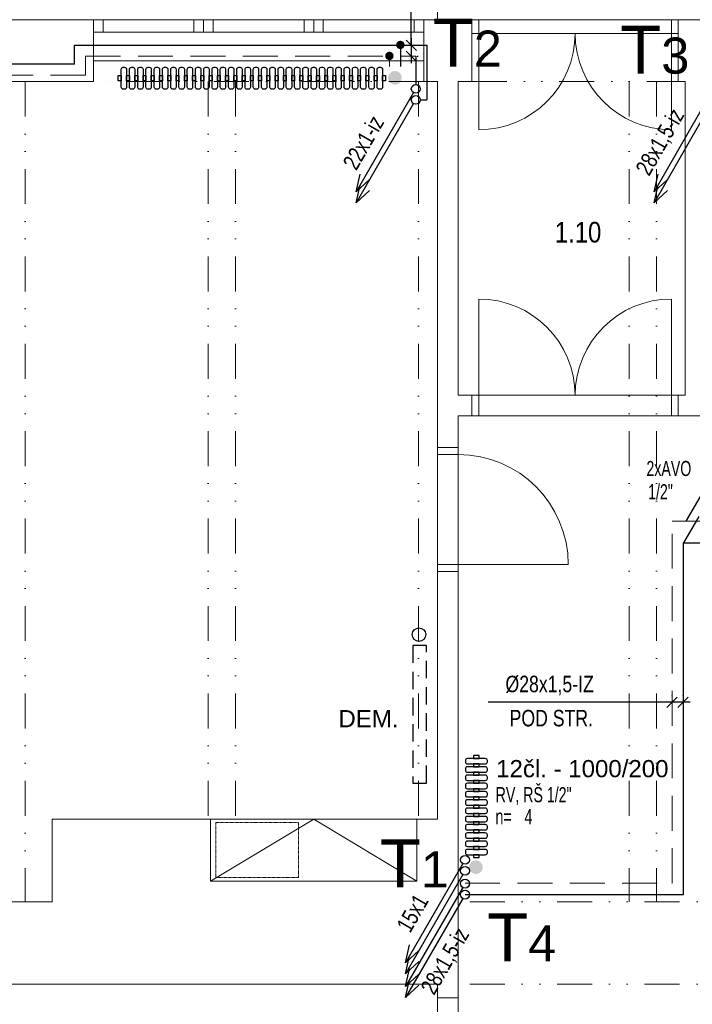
# Model space of a CAD drawing. Header units: millimetres. Extents: x 2424458 to 5109721, y -2781114 to -1335434.
# Tile 22 of 59: x 2459872 to 2464760, y -1385184 to -1378028. Entities that reach past the tile are written whole.
import ezdxf
from ezdxf.enums import TextEntityAlignment as Align

# ---------------------------------------------------------------- set-up
doc = ezdxf.new("R2010")
doc.units = ezdxf.units.MM
doc.header["$LTSCALE"] = 20
doc.header["$MEASUREMENT"] = 0
for name, pattern in [('Cerchovana 2 tecky', [0.33, 0.15, -0.06, 0, -0.06, 0, -0.06]), ('DASHED', [19.05, 12.7, -6.35]), ('DASHED2', [9.525, 6.35, -3.175]), ('DIVIDE', [31.75, 12.7, -6.35, 0, -6.35, 0, -6.35])]:
    doc.linetypes.add(name, pattern=pattern)
for name, color, linetype in [('1', 7, 'Continuous'), ('KANALIZACE STÁV.', 2, 'Continuous'), ('KOTY', 2, 'Continuous'), ('ROZVODY', 6, 'Continuous'), ('slepák', 8, 'Continuous'), ('TZB_TOP rozvody', 6, 'Continuous'), ('TZB_TOP tělesa', 6, 'Continuous'), ('UT', 6, 'Continuous'), ('Čísla místností', 7, 'Continuous')]:
    doc.layers.add(name, color=color, linetype=linetype)
doc.layers.add('TZB TEXT', color=3, linetype='Continuous', lineweight=18)
doc.styles.add('ARIEL', font='ARIAL.TTF')
doc.styles.add('ROMAN', font='ic-romans.shx')
doc.styles.add('ROMANS', font='ic-romans.shx', dxfattribs={"width": 0.8})
doc.styles.get("Standard").update_dxf_attribs({"font": 'ic-romans.shx', "width": 0.8})
doc.dimstyles.new('M50', dxfattribs={"dimtxt": 100, "dimasz": 60, "dimexe": 50, "dimexo": 150, "dimgap": 100, "dimtad": 1, "dimdec": 0, "dimzin": 0, "dimdsep": 46, "dimtxsty": 'Standard', "dimblk1": 'OBLIQUE', "dimblk2": 'OBLIQUE', "dimsah": 1, "dimcen": 0.09, "dimdle": 50, "dimclrd": 256, "dimclre": 256, "dimclrt": 256, "dimadec": 0, "dimazin": 0, "dimtfac": 1, "dimtdec": 0, "dimtofl": 0, "dimtmove": 1, "dimatfit": 3, "dimldrblk": 'OBLIQUE', "dimfxl": 1, "dimarcsym": 0})

# ---------------------------------------------------------------- blocks, each defined once
blk = doc.blocks.new('B')
at = {"layer": 'TZB_TOP rozvody', "lineweight": -3, "ltscale": 200}
blk.add_hatch(color=3, dxfattribs=at).paths.add_polyline_path([(32.4, 1.9, 1), (-28.8, 1.9, 1)])
blk.add_hatch(color=3, dxfattribs=at).paths.add_polyline_path([(32.4, 1.9, 1), (-28.8, 1.9, 1)])
blk = doc.blocks.new('_OBLIQUE')
at = {"color": 0, "linetype": 'ByBlock'}
blk.add_line((-0.5, -0.5), (0.5, 0.5), dxfattribs=at)
blk = doc.blocks.new('*D873')
at = {"layer": 'Defpoints', "color": 0}
for p in [(2462713.9, -1378213.1), (2462711.6, -1378293.1), (2462717.3, -1378293.1)]:
    blk.add_point(p, dxfattribs=at)
at = {"layer": 'KOTY', "linetype": 'Continuous', "lineweight": -2}
for p, q in [((2462717.3, -1378213.1), (2462717.3, -1377188)), ((2462717.3, -1378163.1), (2462717.3, -1378343.1)), ((2462763.9, -1378213.1), (2462767.3, -1378213.1)), ((2462761.6, -1378293.1), (2462767.3, -1378293.1))]:
    blk.add_line(p, q, dxfattribs=at)
at = {"layer": 'KOTY', "lineweight": -2, "xscale": 75, "yscale": 75, "zscale": 75}
for p, rotation in [((2462717.3, -1378213.1), 270), ((2462717.3, -1378293.1), 90)]:
    blk.add_blockref('_OBLIQUE', p, dxfattribs=dict(at, rotation=rotation))
at = {"layer": 'KOTY', "lineweight": -3, "insert": (2462607.3, -1377567.1), "char_height": 120, "attachment_point": 5, "rotation": 90, "style": 'ROMANS'}
blk.add_mtext('%%c22x1-IZ', dxfattribs=at)
blk = doc.blocks.new('*D875')
at = {"layer": 'Defpoints', "color": 0}
for p in [(2464613.4, -1382988.3), (2464613.4, -1382994), (2464693.4, -1382991.7)]:
    blk.add_point(p, dxfattribs=at)
at = {"layer": 'KOTY', "linetype": 'Continuous', "lineweight": -2}
for p, q in [((2464613.4, -1382944), (2464613.4, -1382938.3)), ((2464693.4, -1382941.7), (2464693.4, -1382938.3)), ((2464613.4, -1382988.3), (2463275.4, -1382988.3)), ((2464743.4, -1382988.3), (2464563.4, -1382988.3))]:
    blk.add_line(p, q, dxfattribs=at)
at = {"layer": 'KOTY', "lineweight": -2, "xscale": 75, "yscale": 75, "zscale": 75}
blk.add_blockref('_OBLIQUE', (2464613.4, -1382988.3), dxfattribs=at)
at = {"layer": 'KOTY', "lineweight": -2, "xscale": 75, "yscale": 75, "zscale": 75, "rotation": 180}
blk.add_blockref('_OBLIQUE', (2464693.4, -1382988.3), dxfattribs=at)
at = {"layer": 'KOTY', "lineweight": -3, "insert": (2463723.1, -1382866.8), "char_height": 120, "attachment_point": 5, "style": 'ROMANS'}
blk.add_mtext('%%c28x1,5-IZ', dxfattribs=at)

msp = doc.modelspace()

# ---------------------------------------------------------------- hatches: boundary and pattern name
at = {"layer": 'UT'}
for points in [[(2462598.9, -1378500.3, -1), (2462598.9, -1378400.3, -1)], [(2463237.5, -1384187.1, 1), (2463137.5, -1384187.1, 1)]]:
    msp.add_hatch(color=3, dxfattribs=at).paths.add_polyline_path(points)

# ---------------------------------------------------------------- linework, layer by layer
at = {"layer": '1', "color": 6}
for p, q in [((2462830.2, -1378213.1), (2462830.2, -1378610.6)), ((2462750.2, -1378293.1), (2462750.2, -1378498.4))]:
    msp.add_line(p, q, dxfattribs=at)
at = {"layer": 'KANALIZACE STÁV.', "linetype": 'Continuous'}
for p, q in [((2462734.1, -1378557.8), (2462318, -1379278.5)), ((2464897.8, -1378557.8), (2464481.7, -1379278.5)), ((2462734.1, -1378637.8), (2462318, -1379358.5)), ((2464897.8, -1378637.8), (2464481.7, -1379358.5)), ((2462318, -1379278.5), (2462347.1, -1379149.7)), ((2464481.7, -1379278.5), (2464510.8, -1379149.7)), ((2462318, -1379278.5), (2462415, -1379188.9)), ((2464481.7, -1379278.5), (2464578.8, -1379188.9)), ((2462318, -1379358.5), (2462347.1, -1379229.7)), ((2462318, -1379358.5), (2462415, -1379268.9)), ((2464481.7, -1379358.5), (2464510.8, -1379229.7)), ((2464481.7, -1379358.5), (2464578.8, -1379268.9)), ((2464824, -1381481.7), (2464713, -1381673.2)), ((2464807.7, -1381638.7), (2464696.6, -1381830.2)), ((2463091.9, -1384160.8), (2462675.9, -1384881.5)), ((2463091.9, -1384240.8), (2462675.9, -1384961.5)), ((2463091.9, -1384333.7), (2462675.9, -1385054.4)), ((2463091.9, -1384413.7), (2462675.9, -1385134.4)), ((2462675.9, -1384881.5), (2462704.9, -1384752.6)), ((2462675.9, -1384881.5), (2462772.9, -1384791.9)), ((2462675.9, -1384961.5), (2462704.9, -1384832.6)), ((2462675.9, -1384961.5), (2462772.9, -1384871.9)), ((2462675.9, -1385054.4), (2462704.9, -1384925.6)), ((2462675.9, -1385054.4), (2462772.9, -1384964.8)), ((2462675.9, -1385134.4), (2462704.9, -1385005.6)), ((2462675.9, -1385134.4), (2462772.9, -1385044.8))]:
    msp.add_line(p, q, dxfattribs=at)
at = {"layer": 'ROZVODY', "color": 2, "linetype": 'Continuous'}
for centre, radius in [((2462750.2, -1378530.6), 32.2), ((2462750.2, -1378610.6), 32.2), ((2462773.7, -1382497), 49.3), ((2463108.1, -1384133.6), 32.2), ((2463108.1, -1384213.6), 32.2), ((2463108.1, -1384306.5), 32.2), ((2463108.1, -1384386.5), 32.2)]:
    msp.add_circle(centre, radius, dxfattribs=at)
at = {"layer": 'slepák', "linetype": 'Continuous', "lineweight": 13, "transparency": 33554687}
for p, q in [((2462908.3, -1378027.9), (2462908.3, -1375037.9)), ((2458908.3, -1378027.9), (2460408.3, -1378027.9)), ((2462808.3, -1378027.9), (2460408.3, -1378027.9)), ((2460408.3, -1378027.9), (2460408.3, -1378477.9)), ((2460478.3, -1378117.9), (2460478.3, -1378027.9)), ((2461138.3, -1378117.9), (2461138.3, -1378027.9)), ((2461208.3, -1378117.9), (2461208.3, -1378027.9)), ((2461278.3, -1378117.9), (2461278.3, -1378027.9)), ((2461938.3, -1378117.9), (2461938.3, -1378027.9)), ((2462008.3, -1378117.9), (2462008.3, -1378027.9)), ((2462078.3, -1378117.9), (2462078.3, -1378027.9)), ((2462738.3, -1378117.9), (2462738.3, -1378027.9)), ((2462808.3, -1378027.9), (2463158.3, -1378027.9)), ((2462808.3, -1378027.9), (2462808.3, -1378477.9)), ((2463158.3, -1378027.9), (2464658.3, -1378027.9)), ((2463158.3, -1378477.9), (2463158.3, -1378027.9)), ((2463208.3, -1378127.9), (2463208.3, -1378027.9)), ((2464608.3, -1378127.9), (2464608.3, -1378027.9)), ((2464658.3, -1378477.9), (2464658.3, -1378027.9)), ((2464658.3, -1378027.9), (2464993.3, -1378027.9)), ((2462808.3, -1378117.9), (2460408.3, -1378117.9)), ((2463158.3, -1378127.9), (2464658.3, -1378127.9)), ((2463208.3, -1378127.9), (2463208.3, -1378827.9)), ((2464608.3, -1378127.9), (2464608.3, -1378827.9)), ((2462808.3, -1378327.9), (2460408.3, -1378327.9)), ((2458908.3, -1378477.9), (2460408.3, -1378477.9)), ((2462808.3, -1378477.9), (2462908.3, -1378477.9)), ((2462908.3, -1378477.9), (2462908.3, -1381137.9)), ((2463058.3, -1378477.9), (2463058.3, -1380757.9)), ((2463158.3, -1378477.9), (2463058.3, -1378477.9)), ((2464708.3, -1378477.9), (2464658.3, -1378477.9)), ((2464708.3, -1378477.9), (2464708.3, -1380757.9)), ((2463208.3, -1380757.9), (2463208.3, -1380057.9)), ((2464608.3, -1380757.9), (2464608.3, -1380057.9)), ((2463158.3, -1380757.9), (2463058.3, -1380757.9)), ((2463158.3, -1380907.9), (2463158.3, -1380757.9)), ((2463158.3, -1380757.9), (2464658.3, -1380757.9)), ((2463208.3, -1380907.9), (2463208.3, -1380757.9)), ((2464608.3, -1380907.9), (2464608.3, -1380757.9)), ((2464708.3, -1380757.9), (2464658.3, -1380757.9)), ((2464658.3, -1380907.9), (2464658.3, -1380757.9)), ((2463058.3, -1380907.9), (2463058.3, -1381137.9)), ((2463158.3, -1380907.9), (2463058.3, -1380907.9)), ((2463158.3, -1380907.9), (2464658.3, -1380907.9)), ((2465793.3, -1380907.9), (2464658.3, -1380907.9)), ((2463058.3, -1381137.9), (2462908.3, -1381137.9)), ((2462908.3, -1382037.9), (2462908.3, -1381137.9)), ((2463058.3, -1381137.9), (2463058.3, -1382037.9)), ((2463058.3, -1381187.9), (2462908.3, -1381187.9)), ((2463058.3, -1381987.9), (2462908.3, -1381987.9)), ((2463058.3, -1381987.9), (2463858.3, -1381987.9)), ((2462908.3, -1382037.9), (2462908.3, -1383837.9)), ((2463058.3, -1382037.9), (2462908.3, -1382037.9)), ((2463058.3, -1382037.9), (2463058.3, -1385137.9)), ((2463058.3, -1382037.9), (2463058.3, -1385137.9)), ((2460108.3, -1384287.9), (2460108.3, -1383837.9)), ((2460108.3, -1384437.9), (2460108.3, -1383837.9)), ((2461258.3, -1383837.9), (2460108.3, -1383837.9)), ((2461258.3, -1384287.9), (2461258.3, -1383837.9)), ((2461258.3, -1384287.9), (2461258.3, -1383837.9)), ((2462758.3, -1383837.9), (2461258.3, -1383837.9)), ((2462008.3, -1383837.9), (2461258.3, -1384287.9)), ((2462758.3, -1384287.9), (2462008.3, -1383837.9)), ((2462758.3, -1384287.9), (2462758.3, -1383837.9)), ((2462908.3, -1383837.9), (2462758.3, -1383837.9)), ((2461258.3, -1384287.9), (2462758.3, -1384287.9)), ((2459808.3, -1384437.9), (2460108.3, -1384437.9)), ((2459808.3, -1385037.9), (2462908.3, -1385037.9)), ((2462908.3, -1385137.9), (2462908.3, -1385037.9)), ((2463058.3, -1385137.9), (2462908.3, -1385137.9)), ((2462908.3, -1386037.9), (2462908.3, -1385137.9)), ((2463058.3, -1385137.9), (2463058.3, -1386037.9))]:
    msp.add_line(p, q, dxfattribs=at)
at = {"layer": 'slepák', "linetype": 'DIVIDE', "lineweight": 13, "transparency": 33554687}
for p, q in [((2459910.8, -1378477.9), (2459910.8, -1384437.9)), ((2462808.3, -1378477.9), (2460408.3, -1378477.9)), ((2461240.8, -1378477.9), (2461240.8, -1383837.9)), ((2461440.8, -1378477.9), (2461440.8, -1383837.9)), ((2462770.8, -1378477.9), (2462770.8, -1383837.9)), ((2463158.3, -1378477.9), (2464658.3, -1378477.9)), ((2464300.8, -1378477.9), (2464300.8, -1384437.9)), ((2464500.8, -1378477.9), (2464500.8, -1384437.9)), ((2467843.3, -1384437.9), (2463058.3, -1384437.9)), ((2467843.3, -1385037.9), (2463058.3, -1385037.9))]:
    msp.add_line(p, q, dxfattribs=at)
at = {"layer": 'slepák', "linetype": 'Cerchovana 2 tecky', "lineweight": 13, "transparency": 33554687}
msp.add_lwpolyline([(2461897.8, -1384263.3), (2461897.8, -1383863.3), (2461297.8, -1383863.3), (2461297.8, -1384263.3), (2461897.8, -1384263.3)], close=True, dxfattribs=at)
at = {"layer": 'slepák', "linetype": 'Continuous', "lineweight": 13, "transparency": 33554687}
for centre, radius, start, end in [((2463208.3, -1378127.9), 700, 270, 0), ((2464608.3, -1378127.9), 700, 180, 270), ((2463208.3, -1380757.9), 700, 0, 90), ((2464608.3, -1380757.9), 700, 90, 180), ((2463058.3, -1381987.9), 800, 0, 90)]:
    msp.add_arc(centre, radius, start, end, dxfattribs=at)
at = {"layer": 'TZB_TOP rozvody', "lineweight": -3, "ltscale": 20}
for p, q in [((2460271, -1378213), (2462830.2, -1378213.1)), ((2460271, -1378350.4), (2460271, -1378213)), ((2462640.2, -1378213.1), (2462640.2, -1378368.3)), ((2460271, -1378350.4), (2459052.7, -1378350.6))]:
    msp.add_line(p, q, dxfattribs=at)
at = {"layer": 'TZB_TOP rozvody', "linetype": 'DASHED', "lineweight": 9}
for p, q in [((2460350.9, -1378293), (2462750.2, -1378293.1)), ((2460350.9, -1378430.4), (2460350.9, -1378293)), ((2462560.2, -1378293.1), (2462560.2, -1378368.3)), ((2460350.9, -1378430.4), (2458972.7, -1378430.6))]:
    msp.add_line(p, q, dxfattribs=at)
msp.add_lwpolyline([(2463108.1, -1384303.4), (2464609.9, -1384303.4), (2464613.4, -1384303.4), (2464613.4, -1381673.2), (2464898.4, -1381673.2)], dxfattribs=at)
at = {"layer": 'TZB_TOP tělesa', "color": 2, "linetype": 'DASHED2', "lineweight": -3}
msp.add_lwpolyline([(2462828.3, -1383576.2), (2462828.2, -1382576.2), (2462728.2, -1382576.2), (2462728.3, -1383576.2)], close=True, dxfattribs=at)
at = {"layer": 'UT', "lineweight": -3}
msp.add_line((2462782.4, -1378610.6), (2462830.2, -1378610.6), dxfattribs=at)
at = {"layer": 'UT', "color": 1}
for points in [[(2460609.5, -1378433.2), (2460609.5, -1378473.2), (2460588.5, -1378473.2), (2460588.5, -1378433.2)], [(2460669.5, -1378433.2), (2460669.5, -1378473.2), (2460648.5, -1378473.2), (2460648.5, -1378433.2)], [(2460729.5, -1378433.2), (2460729.5, -1378473.2), (2460708.5, -1378473.2), (2460708.5, -1378433.2)], [(2460789.5, -1378433.2), (2460789.5, -1378473.2), (2460768.5, -1378473.2), (2460768.5, -1378433.2)], [(2460849.5, -1378433.2), (2460849.5, -1378473.2), (2460828.5, -1378473.2), (2460828.5, -1378433.2)], [(2460909.5, -1378433.2), (2460909.5, -1378473.2), (2460888.5, -1378473.2), (2460888.5, -1378433.2)], [(2460969.5, -1378433.2), (2460969.5, -1378473.2), (2460948.5, -1378473.2), (2460948.5, -1378433.2)], [(2461029.5, -1378433.2), (2461029.5, -1378473.2), (2461008.5, -1378473.2), (2461008.5, -1378433.2)], [(2461089.5, -1378433.2), (2461089.5, -1378473.2), (2461068.5, -1378473.2), (2461068.5, -1378433.2)], [(2461149.5, -1378433.2), (2461149.5, -1378473.2), (2461128.5, -1378473.2), (2461128.5, -1378433.2)], [(2461209.5, -1378433.2), (2461209.5, -1378473.2), (2461188.5, -1378473.2), (2461188.5, -1378433.2)], [(2461269.5, -1378433.2), (2461269.5, -1378473.2), (2461248.5, -1378473.2), (2461248.5, -1378433.2)], [(2461329.5, -1378433.2), (2461329.5, -1378473.2), (2461308.5, -1378473.2), (2461308.5, -1378433.2)], [(2461389.5, -1378433.2), (2461389.5, -1378473.2), (2461368.5, -1378473.2), (2461368.5, -1378433.2)], [(2461449.5, -1378433.2), (2461449.5, -1378473.2), (2461428.5, -1378473.2), (2461428.5, -1378433.2)], [(2461509.5, -1378433.2), (2461509.5, -1378473.2), (2461488.5, -1378473.2), (2461488.5, -1378433.2)], [(2461569.5, -1378433.2), (2461569.5, -1378473.2), (2461548.5, -1378473.2), (2461548.5, -1378433.2)], [(2461629.5, -1378433.2), (2461629.5, -1378473.2), (2461608.5, -1378473.2), (2461608.5, -1378433.2)], [(2461689.5, -1378433.2), (2461689.5, -1378473.2), (2461668.5, -1378473.2), (2461668.5, -1378433.2)], [(2461749.5, -1378433.2), (2461749.5, -1378473.2), (2461728.5, -1378473.2), (2461728.5, -1378433.2)], [(2461809.5, -1378433.2), (2461809.5, -1378473.2), (2461788.5, -1378473.2), (2461788.5, -1378433.2)], [(2461869.5, -1378433.2), (2461869.5, -1378473.2), (2461848.5, -1378473.2), (2461848.5, -1378433.2)], [(2461929.5, -1378433.2), (2461929.5, -1378473.2), (2461908.5, -1378473.2), (2461908.5, -1378433.2)], [(2461989.5, -1378433.2), (2461989.5, -1378473.2), (2461968.5, -1378473.2), (2461968.5, -1378433.2)], [(2462049.5, -1378433.2), (2462049.5, -1378473.2), (2462028.5, -1378473.2), (2462028.5, -1378433.2)], [(2462109.5, -1378433.2), (2462109.5, -1378473.2), (2462088.5, -1378473.2), (2462088.5, -1378433.2)], [(2462169.5, -1378433.2), (2462169.5, -1378473.2), (2462148.5, -1378473.2), (2462148.5, -1378433.2)], [(2462229.5, -1378433.2), (2462229.5, -1378473.2), (2462208.5, -1378473.2), (2462208.5, -1378433.2)], [(2462289.5, -1378433.2), (2462289.5, -1378473.2), (2462268.5, -1378473.2), (2462268.5, -1378433.2)], [(2462349.5, -1378433.2), (2462349.5, -1378473.2), (2462328.5, -1378473.2), (2462328.5, -1378433.2)], [(2462409.5, -1378433.2), (2462409.5, -1378473.2), (2462388.5, -1378473.2), (2462388.5, -1378433.2)], [(2462469.5, -1378433.2), (2462469.5, -1378473.2), (2462448.5, -1378473.2), (2462448.5, -1378433.2)], [(2462529.5, -1378433.2), (2462529.5, -1378473.2), (2462508.5, -1378473.2), (2462508.5, -1378433.2)], [(2463170.5, -1383397.7), (2463210.5, -1383397.7), (2463210.5, -1383376.7), (2463170.5, -1383376.7)], [(2463170.5, -1383457.7), (2463210.5, -1383457.7), (2463210.5, -1383436.7), (2463170.5, -1383436.7)], [(2463170.5, -1383517.7), (2463210.5, -1383517.7), (2463210.5, -1383496.7), (2463170.5, -1383496.7)], [(2463170.5, -1383577.7), (2463210.5, -1383577.7), (2463210.5, -1383556.7), (2463170.5, -1383556.7)], [(2463170.5, -1383637.7), (2463210.5, -1383637.7), (2463210.5, -1383616.7), (2463170.5, -1383616.7)], [(2463170.5, -1383697.7), (2463210.5, -1383697.7), (2463210.5, -1383676.7), (2463170.5, -1383676.7)], [(2463170.5, -1383757.7), (2463210.5, -1383757.7), (2463210.5, -1383736.7), (2463170.5, -1383736.7)], [(2463170.5, -1383817.7), (2463210.5, -1383817.7), (2463210.5, -1383796.7), (2463170.5, -1383796.7)], [(2463170.5, -1383877.7), (2463210.5, -1383877.7), (2463210.5, -1383856.7), (2463170.5, -1383856.7)], [(2463170.5, -1383937.7), (2463210.5, -1383937.7), (2463210.5, -1383916.7), (2463170.5, -1383916.7)], [(2463170.5, -1383997.7), (2463210.5, -1383997.7), (2463210.5, -1383976.7), (2463170.5, -1383976.7)], [(2463170.5, -1384057.7), (2463210.5, -1384057.7), (2463210.5, -1384036.7), (2463170.5, -1384036.7)], [(2463170.5, -1384117.7), (2463210.5, -1384117.7), (2463210.5, -1384096.7), (2463170.5, -1384096.7)]]:
    msp.add_lwpolyline(points, close=True, dxfattribs=at)
for points in [[(2460648.5, -1378388.2), (2460648.5, -1378518.2, -0.414214), (2460633.5, -1378533.2), (2460624.5, -1378533.2, -0.414214), (2460609.5, -1378518.2), (2460609.5, -1378388.2, -0.414214), (2460624.5, -1378373.2), (2460633.5, -1378373.2, -0.414214)], [(2460708.5, -1378388.2), (2460708.5, -1378518.2, -0.414214), (2460693.5, -1378533.2), (2460684.5, -1378533.2, -0.414214), (2460669.5, -1378518.2), (2460669.5, -1378388.2, -0.414214), (2460684.5, -1378373.2), (2460693.5, -1378373.2, -0.414214)], [(2460768.5, -1378388.2), (2460768.5, -1378518.2, -0.414214), (2460753.5, -1378533.2), (2460744.5, -1378533.2, -0.414214), (2460729.5, -1378518.2), (2460729.5, -1378388.2, -0.414214), (2460744.5, -1378373.2), (2460753.5, -1378373.2, -0.414214)], [(2460828.5, -1378388.2), (2460828.5, -1378518.2, -0.414214), (2460813.5, -1378533.2), (2460804.5, -1378533.2, -0.414214), (2460789.5, -1378518.2), (2460789.5, -1378388.2, -0.414214), (2460804.5, -1378373.2), (2460813.5, -1378373.2, -0.414214)], [(2460888.5, -1378388.2), (2460888.5, -1378518.2, -0.414214), (2460873.5, -1378533.2), (2460864.5, -1378533.2, -0.414214), (2460849.5, -1378518.2), (2460849.5, -1378388.2, -0.414214), (2460864.5, -1378373.2), (2460873.5, -1378373.2, -0.414214)], [(2460948.5, -1378388.2), (2460948.5, -1378518.2, -0.414214), (2460933.5, -1378533.2), (2460924.5, -1378533.2, -0.414214), (2460909.5, -1378518.2), (2460909.5, -1378388.2, -0.414214), (2460924.5, -1378373.2), (2460933.5, -1378373.2, -0.414214)], [(2461008.5, -1378388.2), (2461008.5, -1378518.2, -0.414214), (2460993.5, -1378533.2), (2460984.5, -1378533.2, -0.414214), (2460969.5, -1378518.2), (2460969.5, -1378388.2, -0.414214), (2460984.5, -1378373.2), (2460993.5, -1378373.2, -0.414214)], [(2461068.5, -1378388.2), (2461068.5, -1378518.2, -0.414214), (2461053.5, -1378533.2), (2461044.5, -1378533.2, -0.414214), (2461029.5, -1378518.2), (2461029.5, -1378388.2, -0.414214), (2461044.5, -1378373.2), (2461053.5, -1378373.2, -0.414214)], [(2461128.5, -1378388.2), (2461128.5, -1378518.2, -0.414214), (2461113.5, -1378533.2), (2461104.5, -1378533.2, -0.414214), (2461089.5, -1378518.2), (2461089.5, -1378388.2, -0.414214), (2461104.5, -1378373.2), (2461113.5, -1378373.2, -0.414214)], [(2461188.5, -1378388.2), (2461188.5, -1378518.2, -0.414214), (2461173.5, -1378533.2), (2461164.5, -1378533.2, -0.414214), (2461149.5, -1378518.2), (2461149.5, -1378388.2, -0.414214), (2461164.5, -1378373.2), (2461173.5, -1378373.2, -0.414214)], [(2461248.5, -1378388.2), (2461248.5, -1378518.2, -0.414214), (2461233.5, -1378533.2), (2461224.5, -1378533.2, -0.414214), (2461209.5, -1378518.2), (2461209.5, -1378388.2, -0.414214), (2461224.5, -1378373.2), (2461233.5, -1378373.2, -0.414214)], [(2461308.5, -1378388.2), (2461308.5, -1378518.2, -0.414214), (2461293.5, -1378533.2), (2461284.5, -1378533.2, -0.414214), (2461269.5, -1378518.2), (2461269.5, -1378388.2, -0.414214), (2461284.5, -1378373.2), (2461293.5, -1378373.2, -0.414214)], [(2461368.5, -1378388.2), (2461368.5, -1378518.2, -0.414214), (2461353.5, -1378533.2), (2461344.5, -1378533.2, -0.414214), (2461329.5, -1378518.2), (2461329.5, -1378388.2, -0.414214), (2461344.5, -1378373.2), (2461353.5, -1378373.2, -0.414214)], [(2461428.5, -1378388.2), (2461428.5, -1378518.2, -0.414214), (2461413.5, -1378533.2), (2461404.5, -1378533.2, -0.414214), (2461389.5, -1378518.2), (2461389.5, -1378388.2, -0.414214), (2461404.5, -1378373.2), (2461413.5, -1378373.2, -0.414214)], [(2461488.5, -1378388.2), (2461488.5, -1378518.2, -0.414214), (2461473.5, -1378533.2), (2461464.5, -1378533.2, -0.414214), (2461449.5, -1378518.2), (2461449.5, -1378388.2, -0.414214), (2461464.5, -1378373.2), (2461473.5, -1378373.2, -0.414214)], [(2461548.5, -1378388.2), (2461548.5, -1378518.2, -0.414214), (2461533.5, -1378533.2), (2461524.5, -1378533.2, -0.414214), (2461509.5, -1378518.2), (2461509.5, -1378388.2, -0.414214), (2461524.5, -1378373.2), (2461533.5, -1378373.2, -0.414214)], [(2461608.5, -1378388.2), (2461608.5, -1378518.2, -0.414214), (2461593.5, -1378533.2), (2461584.5, -1378533.2, -0.414214), (2461569.5, -1378518.2), (2461569.5, -1378388.2, -0.414214), (2461584.5, -1378373.2), (2461593.5, -1378373.2, -0.414214)], [(2461668.5, -1378388.2), (2461668.5, -1378518.2, -0.414214), (2461653.5, -1378533.2), (2461644.5, -1378533.2, -0.414214), (2461629.5, -1378518.2), (2461629.5, -1378388.2, -0.414214), (2461644.5, -1378373.2), (2461653.5, -1378373.2, -0.414214)], [(2461728.5, -1378388.2), (2461728.5, -1378518.2, -0.414214), (2461713.5, -1378533.2), (2461704.5, -1378533.2, -0.414214), (2461689.5, -1378518.2), (2461689.5, -1378388.2, -0.414214), (2461704.5, -1378373.2), (2461713.5, -1378373.2, -0.414214)], [(2461788.5, -1378388.2), (2461788.5, -1378518.2, -0.414214), (2461773.5, -1378533.2), (2461764.5, -1378533.2, -0.414214), (2461749.5, -1378518.2), (2461749.5, -1378388.2, -0.414214), (2461764.5, -1378373.2), (2461773.5, -1378373.2, -0.414214)], [(2461848.5, -1378388.2), (2461848.5, -1378518.2, -0.414214), (2461833.5, -1378533.2), (2461824.5, -1378533.2, -0.414214), (2461809.5, -1378518.2), (2461809.5, -1378388.2, -0.414214), (2461824.5, -1378373.2), (2461833.5, -1378373.2, -0.414214)], [(2461908.5, -1378388.2), (2461908.5, -1378518.2, -0.414214), (2461893.5, -1378533.2), (2461884.5, -1378533.2, -0.414214), (2461869.5, -1378518.2), (2461869.5, -1378388.2, -0.414214), (2461884.5, -1378373.2), (2461893.5, -1378373.2, -0.414214)], [(2461968.5, -1378388.2), (2461968.5, -1378518.2, -0.414214), (2461953.5, -1378533.2), (2461944.5, -1378533.2, -0.414214), (2461929.5, -1378518.2), (2461929.5, -1378388.2, -0.414214), (2461944.5, -1378373.2), (2461953.5, -1378373.2, -0.414214)], [(2462028.5, -1378388.2), (2462028.5, -1378518.2, -0.414214), (2462013.5, -1378533.2), (2462004.5, -1378533.2, -0.414214), (2461989.5, -1378518.2), (2461989.5, -1378388.2, -0.414214), (2462004.5, -1378373.2), (2462013.5, -1378373.2, -0.414214)], [(2462088.5, -1378388.2), (2462088.5, -1378518.2, -0.414214), (2462073.5, -1378533.2), (2462064.5, -1378533.2, -0.414214), (2462049.5, -1378518.2), (2462049.5, -1378388.2, -0.414214), (2462064.5, -1378373.2), (2462073.5, -1378373.2, -0.414214)], [(2462148.5, -1378388.2), (2462148.5, -1378518.2, -0.414214), (2462133.5, -1378533.2), (2462124.5, -1378533.2, -0.414214), (2462109.5, -1378518.2), (2462109.5, -1378388.2, -0.414214), (2462124.5, -1378373.2), (2462133.5, -1378373.2, -0.414214)], [(2462208.5, -1378388.2), (2462208.5, -1378518.2, -0.414214), (2462193.5, -1378533.2), (2462184.5, -1378533.2, -0.414214), (2462169.5, -1378518.2), (2462169.5, -1378388.2, -0.414214), (2462184.5, -1378373.2), (2462193.5, -1378373.2, -0.414214)], [(2462268.5, -1378388.2), (2462268.5, -1378518.2, -0.414214), (2462253.5, -1378533.2), (2462244.5, -1378533.2, -0.414214), (2462229.5, -1378518.2), (2462229.5, -1378388.2, -0.414214), (2462244.5, -1378373.2), (2462253.5, -1378373.2, -0.414214)], [(2462328.5, -1378388.2), (2462328.5, -1378518.2, -0.414214), (2462313.5, -1378533.2), (2462304.5, -1378533.2, -0.414214), (2462289.5, -1378518.2), (2462289.5, -1378388.2, -0.414214), (2462304.5, -1378373.2), (2462313.5, -1378373.2, -0.414214)], [(2462388.5, -1378388.2), (2462388.5, -1378518.2, -0.414214), (2462373.5, -1378533.2), (2462364.5, -1378533.2, -0.414214), (2462349.5, -1378518.2), (2462349.5, -1378388.2, -0.414214), (2462364.5, -1378373.2), (2462373.5, -1378373.2, -0.414214)], [(2462448.5, -1378388.2), (2462448.5, -1378518.2, -0.414214), (2462433.5, -1378533.2), (2462424.5, -1378533.2, -0.414214), (2462409.5, -1378518.2), (2462409.5, -1378388.2, -0.414214), (2462424.5, -1378373.2), (2462433.5, -1378373.2, -0.414214)], [(2462508.5, -1378388.2), (2462508.5, -1378518.2, -0.414214), (2462493.5, -1378533.2), (2462484.5, -1378533.2, -0.414214), (2462469.5, -1378518.2), (2462469.5, -1378388.2, -0.414214), (2462484.5, -1378373.2), (2462493.5, -1378373.2, -0.414214)], [(2463125.5, -1383436.7), (2463255.5, -1383436.7, 0.414214), (2463270.5, -1383421.7), (2463270.5, -1383412.7, 0.414214), (2463255.5, -1383397.7), (2463125.5, -1383397.7, 0.414214), (2463110.5, -1383412.7), (2463110.5, -1383421.7, 0.414214)], [(2463125.5, -1383496.7), (2463255.5, -1383496.7, 0.414214), (2463270.5, -1383481.7), (2463270.5, -1383472.7, 0.414214), (2463255.5, -1383457.7), (2463125.5, -1383457.7, 0.414214), (2463110.5, -1383472.7), (2463110.5, -1383481.7, 0.414214)], [(2463125.5, -1383556.7), (2463255.5, -1383556.7, 0.414214), (2463270.5, -1383541.7), (2463270.5, -1383532.7, 0.414214), (2463255.5, -1383517.7), (2463125.5, -1383517.7, 0.414214), (2463110.5, -1383532.7), (2463110.5, -1383541.7, 0.414214)], [(2463125.5, -1383616.7), (2463255.5, -1383616.7, 0.414214), (2463270.5, -1383601.7), (2463270.5, -1383592.7, 0.414214), (2463255.5, -1383577.7), (2463125.5, -1383577.7, 0.414214), (2463110.5, -1383592.7), (2463110.5, -1383601.7, 0.414214)], [(2463125.5, -1383676.7), (2463255.5, -1383676.7, 0.414214), (2463270.5, -1383661.7), (2463270.5, -1383652.7, 0.414214), (2463255.5, -1383637.7), (2463125.5, -1383637.7, 0.414214), (2463110.5, -1383652.7), (2463110.5, -1383661.7, 0.414214)], [(2463125.5, -1383736.7), (2463255.5, -1383736.7, 0.414214), (2463270.5, -1383721.7), (2463270.5, -1383712.7, 0.414214), (2463255.5, -1383697.7), (2463125.5, -1383697.7, 0.414214), (2463110.5, -1383712.7), (2463110.5, -1383721.7, 0.414214)], [(2463125.5, -1383796.7), (2463255.5, -1383796.7, 0.414214), (2463270.5, -1383781.7), (2463270.5, -1383772.7, 0.414214), (2463255.5, -1383757.7), (2463125.5, -1383757.7, 0.414214), (2463110.5, -1383772.7), (2463110.5, -1383781.7, 0.414214)], [(2463125.5, -1383856.7), (2463255.5, -1383856.7, 0.414214), (2463270.5, -1383841.7), (2463270.5, -1383832.7, 0.414214), (2463255.5, -1383817.7), (2463125.5, -1383817.7, 0.414214), (2463110.5, -1383832.7), (2463110.5, -1383841.7, 0.414214)], [(2463125.5, -1383916.7), (2463255.5, -1383916.7, 0.414214), (2463270.5, -1383901.7), (2463270.5, -1383892.7, 0.414214), (2463255.5, -1383877.7), (2463125.5, -1383877.7, 0.414214), (2463110.5, -1383892.7), (2463110.5, -1383901.7, 0.414214)], [(2463125.5, -1383976.7), (2463255.5, -1383976.7, 0.414214), (2463270.5, -1383961.7), (2463270.5, -1383952.7, 0.414214), (2463255.5, -1383937.7), (2463125.5, -1383937.7, 0.414214), (2463110.5, -1383952.7), (2463110.5, -1383961.7, 0.414214)], [(2463125.5, -1384036.7), (2463255.5, -1384036.7, 0.414214), (2463270.5, -1384021.7), (2463270.5, -1384012.7, 0.414214), (2463255.5, -1383997.7), (2463125.5, -1383997.7, 0.414214), (2463110.5, -1384012.7), (2463110.5, -1384021.7, 0.414214)], [(2463125.5, -1384096.7), (2463255.5, -1384096.7, 0.414214), (2463270.5, -1384081.7), (2463270.5, -1384072.7, 0.414214), (2463255.5, -1384057.7), (2463125.5, -1384057.7, 0.414214), (2463110.5, -1384072.7), (2463110.5, -1384081.7, 0.414214)]]:
    msp.add_lwpolyline(points, format="xyb", close=True, dxfattribs=at)
at = {"layer": 'UT', "lineweight": -3}
msp.add_lwpolyline([(2463108.1, -1384386.5), (2464609.9, -1384386.5), (2464696.6, -1384386.5), (2464696.6, -1381830.2), (2464898.4, -1381830.2)], dxfattribs=at)

# ---------------------------------------------------------------- block references
at = {"layer": 'UT', "lineweight": -3, "xscale": -1}
for p in [(2462640.2, -1378213.1), (2462560.2, -1378293.1)]:
    msp.add_blockref('B', p, dxfattribs=at)

# ---------------------------------------------------------------- texts
at = {"layer": 'KOTY', "linetype": 'Continuous', "char_height": 120, "width": 745.143, "attachment_point": 5, "rotation": 60.0042, "style": 'ROMANS'}
for s, insert in [('28x1,5-iz', (2464533.2, -1378920.8)), ('22x1-iz', (2462369.5, -1378920.8)), ('15x1', (2462727.3, -1384521.6)), ('28x1,5-iz', (2462971.3, -1384873.5))]:
    msp.add_mtext(s, dxfattribs=dict(at, insert=insert))
at = {"layer": 'KOTY', "lineweight": -3, "insert": (2463735.1, -1383104.7), "char_height": 120, "width": 748.571, "attachment_point": 5, "style": 'ROMANS'}
msp.add_mtext('POD STR.', dxfattribs=at)
at = {"layer": 'TZB TEXT', "style": 'ROMAN', "width": 0.7}
for s, p in [('2xAVO ', (2464426.4, -1381377.5)), ('1/2"', (2464438.8, -1381546.5)), ('RV, RŠ 1/2"', (2463330.9, -1383748.2)), ('n=', (2463329.7, -1383908.1)), ('4', (2463540.1, -1383908.1))]:
    msp.add_text(s, height=110, dxfattribs=at).set_placement(p, align=Align.BOTTOM_LEFT)
at = {"layer": 'TZB TEXT', "style": 'ARIEL'}
for s, p in [('DEM.', (2462188.4, -1383208)), ('12čl. - 1000/200', (2463334.6, -1383571))]:
    msp.add_text(s, height=125, dxfattribs=at).set_placement(p, align=Align.BOTTOM_LEFT)
at = {"layer": 'TZB TEXT', "char_height": 350, "width": 565.2, "attachment_point": 1, "style": 'ARIEL'}
for s, insert in [('{\\fArial|b0|i0|c238|p34;T\\H0.75x;2}', (2462873.5, -1378019.5)), ('{\\fArial|b0|i0|c238|p34;T\\H0.75x;3}', (2464235.6, -1378070.3)), ('{\\fArial|b0|i0|c238|p34;T\\H0.75x;1}', (2462488.3, -1383984.5)), ('{\\fArial|b0|i0|c238|p34;T\\H0.75x;4}', (2463268.5, -1384521.5))]:
    msp.add_mtext(s, dxfattribs=dict(at, insert=insert))
at = {"layer": 'Čísla místností', "color": 7, "insert": (2463760.3, -1379497.3), "char_height": 150, "attachment_point": 1, "style": 'ARIEL'}
msp.add_mtext('\\W0.83;1.10', dxfattribs=at)

# ---------------------------------------------------------------- dimensions: what is measured, and where the dimension line sits
at = {"layer": 'KOTY', "linetype": 'Continuous', "lineweight": -3}
for base, p1, p2, angle, text, picture, middle in [((2462717.3, -1378293.1), (2462713.9, -1378213.1), (2462711.6, -1378293.1), 270, '%%c22x1-IZ', '*D873', (2462717.3, -1377567.1)), ((2464613.4, -1382988.3), (2464693.4, -1382991.7), (2464613.4, -1382994), 180, '%%c28x1,5-IZ', '*D875', (2463723.1, -1382988.3))]:
    dim = msp.add_linear_dim(base=base, p1=p1, p2=p2, angle=angle, text=text, dimstyle='M50', override={"dimscale": 1, "dimtxt": 120, "dimasz": 75, "dimexe": 50, "dimexo": 50, "dimgap": 50, "dimtxsty": 'ROMANS'}, dxfattribs=at)
    dim.commit()
    dim.dimension.update_dxf_attribs({"geometry": picture, "text_midpoint": middle, "dimtype": 160})

doc.saveas('drawing.dxf')
